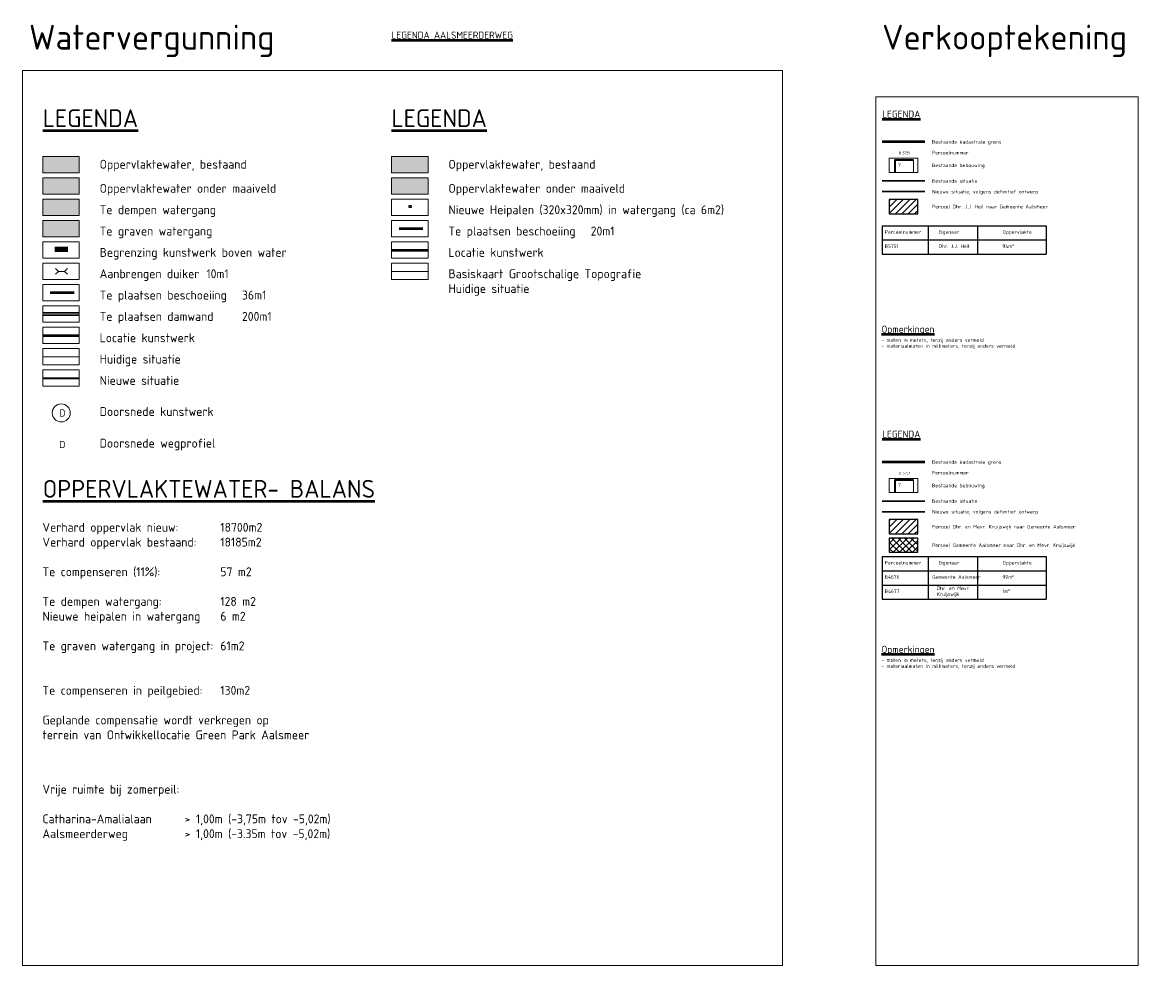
# Model space of a CAD drawing. Header units: metres. Extents: x 115632 to 117830, y 479690 to 480411.
# Tile 11 of 20: x 115872 to 116031, y 480235 to 480368. Entities that reach past the tile are written whole.
import ezdxf
from ezdxf.enums import TextEntityAlignment as Align
from ezdxf.lldxf.tags import DXFTag

# ---------------------------------------------------------------- set-up
doc = ezdxf.new("R2010")
doc.units = ezdxf.units.M
for name, pattern in [('AL-TEKENBLADGRENS', [11.5, 2.5, -1.5, 1, -1.5, 1, -1.5, 2.5]), ('XX-CENTER', [8, 5, -1, 1, -1]), ('XX-HIDDEN', [4, 2, -2])]:
    doc.linetypes.add(name, pattern=pattern)
doc.layers.get('Defpoints').update_dxf_attribs({"lineweight": 18})
for name, color, linetype, lineweight in [('B-WE-GR-GROENVOORZIENING-GV', 252, 'Continuous', 18), ('B-WE-GW-GROND_KLEI-AD', 7, 'Continuous', 18), ('B-WE-OG-TOPOGRAFIE-G', 7, 'Continuous', 18), ('B-WE-OG-TOPOGRAFIE_BEBOUWING-G', 7, 'Continuous', 35), ('B-WE-OG-TOPOGRAFIE_HUISNUMMER-T25', 7, 'Continuous', 25), ('N-PV-GW-WATERGANG_SLOOT-BESTAAND', 152, 'Continuous', 18), ('N-PV-GW-WATERGANG_SLOOT-ONDER MV-A', 30, 'Continuous', 18), ('N-PV-GW-WATERGANG_SLOOT-TE DEMPEN-A', 10, 'Continuous', 18), ('N-PV-GW-WATERGANG_SLOOT-TE GRAVEN-A', 114, 'Continuous', 18), ('N-WE-FC-PAAL-G', 40, 'Continuous', 25), ('N-WE-GK-BESCHOEIING_DAMWAND-GD', 130, 'GK-BESCHOEIING', 50), ('N-WE-KG-GRONDEIGENDOM_HEILOO1-A', 7, 'Continuous', 18), ('N-WE-KW-KUNSTWERK_DUIKER-S', 170, 'Continuous', 25), ('N-WE-KW-KUNSTWERK_KEERCONSTRUCTIE-A', 251, 'Continuous', 30), ('N-WE-KW-KUNSTWERK_KEERCONSTRUCTIE-G', 5, 'Continuous', 30), ('N-WE-OG-TERREIN_TRANSACTIE_AANKOOP-G', 7, 'Continuous', 25), ('N-WE-VH-KANTOPSLUITING_VOORKANTBAND-G', 50, 'Continuous', 35), ('N-WE-VH-MATERIAALGRENS-G', 7, 'XX-HIDDEN', 35), ('X-XX-AL-AANKLEDING-T25', 7, 'Continuous', 25), ('X-XX-AL-AANPIJLING-T25', 7, 'Continuous', 25), ('X-XX-AL-LEGENDA-G', 7, 'Continuous', 18), ('X-XX-AL-LEGENDA-T25', 7, 'Continuous', 25), ('X-XX-AL-LEGENDA-T50', 7, 'Continuous', 50), ('X-XX-AL-T25', 7, 'Continuous', 25), ('X-XX-AL-T50', 7, 'Continuous', 50), ('X-XX-AL-TEKENBLADGRENS-G', 7, 'AL-TEKENBLADGRENS', 50), ('X-XX-AL-VERWIJZING_DOORSNEDE-G', 7, 'XX-CENTER', 18)]:
    doc.layers.add(name, color=color, linetype=linetype, lineweight=lineweight)
doc.layers.add('B-WE-KG-GRENS_PERCEEL-S', color=150, linetype='Continuous', lineweight=25, true_color=0x007fff, plot=False)
doc.layers.add('N-WE-KG-GRENS_KADASTRAAL-GD', color=150, linetype='KG-KADASTRAAL', lineweight=50, true_color=0x007fff)
doc.styles.add('ISOCPEUR', font='isocpeur.ttf', dxfattribs={"height": 500})
doc.styles.add('NLCS-ISO', font='NLCS-ISO.ttf')
doc.styles.add('NLCS-ISO-ANNOTATIEF-T25', font='NLCS-ISO.ttf', dxfattribs={"height": 2.5})
doc.styles.add('NLCS-ISO-M200-T50', font='NLCS-ISO.ttf', dxfattribs={"height": 1})
doc.styles.add('NLCS-ISO-M500-T25', font='NLCS-ISO.ttf', dxfattribs={"height": 1.25})
doc.linetypes.add('GK-BESCHOEIING', pattern='A,30,-5,[1,NLCS.SHX,S=1,R=0,X=0,Y=0],-5', length=40)
tags = doc.linetypes.add('KG-KADASTRAAL', pattern='A,5.5,-2,["K",Standard,S=1.8,R=0,X=0,Y=-0.9],-2,5.5,-2,[5,NLCS.SHX,S=0.75,R=0,X=0,Y=0],-2', length=19).pattern_tags.tags
tags[6] = DXFTag(74, 10)

# ---------------------------------------------------------------- blocks, each defined once
blk = doc.blocks.new('SKW-DUIKER-SO')
at = {"color": 0, "linetype": 'ByBlock', "lineweight": 18}
for points in [[(-1.7, 0.78), (-0.85, 0), (-1.7, -0.77)], [(-0.85, 0), (0.85, 0)], [(1.7, 0.78), (0.85, 0), (1.7, -0.77)]]:
    blk.add_lwpolyline(points, dxfattribs=at)
blk = doc.blocks.new('SKG-PERCEELNUMMER-SO')
at = {"style": 'NLCS-ISO', "oblique": 10, "flags": 1}
blk.add_attdef('GEMEENTECODE', text='', height=1.8, dxfattribs=at).set_placement((0, 2.55), align=Align.MIDDLE_CENTER)
at = {"style": 'NLCS-ISO', "oblique": 10}
blk.add_attdef('SECTIE', text='', height=1.8, dxfattribs=at).set_placement((-0.5, 0), align=Align.MIDDLE_RIGHT)
blk.add_attdef('PERCEELNUMMER', text='', height=1.8, dxfattribs=at).set_placement((0.5, 0), align=Align.MIDDLE_LEFT)

msp = doc.modelspace()

# ---------------------------------------------------------------- hatches: boundary and pattern name
at = {"layer": 'N-PV-GW-WATERGANG_SLOOT-BESTAAND'}
h = msp.add_hatch(color=256, dxfattribs=at)
h.dxf.hatch_style = 1
h.paths.add_polyline_path([(115880.42, 480348.92), (115875.29, 480348.92), (115875.29, 480346.64), (115880.42, 480346.64)])
h = msp.add_hatch(color=256, dxfattribs=at)
h.dxf.hatch_style = 1
h.paths.add_polyline_path([(115929.45, 480348.92), (115924.31, 480348.92), (115924.31, 480346.64), (115929.45, 480346.64)])
at = {"layer": 'N-PV-GW-WATERGANG_SLOOT-ONDER MV-A'}
h = msp.add_hatch(color=256, dxfattribs=at)
h.dxf.hatch_style = 1
h.paths.add_polyline_path([(115880.42, 480345.92), (115875.29, 480345.92), (115875.29, 480343.64), (115880.42, 480343.64)])
h = msp.add_hatch(color=256, dxfattribs=at)
h.dxf.hatch_style = 1
h.paths.add_polyline_path([(115929.45, 480345.92), (115924.31, 480345.92), (115924.31, 480343.64), (115929.45, 480343.64)])
at = {"layer": 'N-PV-GW-WATERGANG_SLOOT-TE DEMPEN-A'}
h = msp.add_hatch(color=256, dxfattribs=at)
h.dxf.hatch_style = 1
h.paths.add_polyline_path([(115880.42, 480342.92), (115875.29, 480342.92), (115875.29, 480340.64), (115880.42, 480340.64)])
at = {"layer": 'N-PV-GW-WATERGANG_SLOOT-TE GRAVEN-A'}
h = msp.add_hatch(color=256, dxfattribs=at)
h.dxf.hatch_style = 1
h.paths.add_polyline_path([(115880.42, 480339.92), (115875.29, 480339.92), (115875.29, 480337.64), (115880.42, 480337.64)])
at = {"layer": 'N-WE-KG-GRONDEIGENDOM_HEILOO1-A'}
h = msp.add_hatch(dxfattribs=at)
h.set_pattern_fill('ANSI31', color=256)
h.set_pattern_definition([(45, (6459.07916, -31603.14896), (-0.44901280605, 0.44901280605), [])])
h.paths.add_polyline_path([(115998.28, 480340.89), (115998.28, 480342.89), (115994.28, 480342.89), (115994.28, 480340.89)])
h = msp.add_hatch(dxfattribs=at)
h.set_pattern_fill('ANSI31', color=256)
h.set_pattern_definition([(45, (6459.07916, -31648.14896), (-0.44901280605, 0.44901280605), [])])
h.paths.add_polyline_path([(115998.28, 480295.89), (115998.28, 480297.89), (115994.28, 480297.89), (115994.28, 480295.89)])
h = msp.add_hatch(dxfattribs=at)
h.set_pattern_fill('ANSI37', color=256)
h.set_pattern_definition([(45, (0, 0), (-0.44901280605, 0.44901280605), []), (135, (0, 0), (-0.44901280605, -0.44901280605), [])])
h.paths.add_polyline_path([(115998.28, 480293.29), (115998.28, 480295.29), (115994.28, 480295.29), (115994.28, 480293.29)])
at = {"layer": 'N-WE-KW-KUNSTWERK_KEERCONSTRUCTIE-A', "transparency": 33554559}
h = msp.add_hatch(color=256, dxfattribs=at)
h.dxf.hatch_style = 1
h.paths.add_polyline_path([(115878.83, 480336.26), (115876.98, 480336.26), (115876.98, 480335.49), (115878.83, 480335.49)])

# ---------------------------------------------------------------- linework, layer by layer
at = {"layer": 'B-WE-GR-GROENVOORZIENING-GV'}
for points in [[(115924.31, 480332.78), (115929.45, 480332.78)], [(115875.29, 480320.78), (115880.42, 480320.78)]]:
    msp.add_lwpolyline(points, dxfattribs=at)
at = {"layer": 'B-WE-GW-GROND_KLEI-AD'}
msp.add_circle((115877.9, 480312.88), 1.27, dxfattribs=at)
at = {"layer": 'B-WE-OG-TOPOGRAFIE-G'}
for p, q in [((115997.7, 480348.43), (115997.7, 480346.68)), ((115997.7, 480303.43), (115997.7, 480301.68))]:
    msp.add_line(p, q, dxfattribs=at)
at = {"layer": 'B-WE-OG-TOPOGRAFIE_BEBOUWING-G'}
for points in [[(115997.7, 480348.43), (115995.06, 480348.43), (115995.06, 480346.68)], [(115997.7, 480303.43), (115995.06, 480303.43), (115995.06, 480301.68)]]:
    msp.add_lwpolyline(points, dxfattribs=at)
at = {"layer": 'Defpoints'}
for points in [[(115872.47, 480235.22), (115979.28, 480235.22), (115979.28, 480361.02), (115872.47, 480361.02)], [(115992.38, 480235.22), (116029.28, 480235.22), (116029.28, 480357.32), (115992.38, 480357.32)]]:
    msp.add_lwpolyline(points, close=True, dxfattribs=at)
at = {"layer": 'N-WE-FC-PAAL-G', "color": 251, "true_color": 0x636466}
msp.add_lwpolyline([(115927.1, 480342.06), (115927.1, 480341.74), (115926.79, 480341.74), (115926.79, 480342.06)], close=True, dxfattribs=at)
at = {"layer": 'N-WE-GK-BESCHOEIING_DAMWAND-GD', "ltscale": 0.1}
for points in [[(115925.38, 480338.81), (115928.74, 480338.81)], [(115876.35, 480329.81), (115879.71, 480329.81)]]:
    msp.add_lwpolyline(points, dxfattribs=at)
at = {"layer": 'N-WE-KG-GRENS_KADASTRAAL-GD', "flags": 128}
for points in [[(115999.28, 480350.98), (115993.28, 480350.98)], [(115999.28, 480305.98), (115993.28, 480305.98)]]:
    msp.add_lwpolyline(points, dxfattribs=at)
at = {"layer": 'N-WE-KW-KUNSTWERK_KEERCONSTRUCTIE-G', "flags": 128}
for points in [[(115875.29, 480326.94), (115880.42, 480326.94)], [(115875.29, 480326.63), (115880.42, 480326.63)]]:
    msp.add_lwpolyline(points, dxfattribs=at)
at = {"layer": 'N-WE-OG-TERREIN_TRANSACTIE_AANKOOP-G'}
for points in [[(115998.28, 480340.89), (115998.28, 480342.89), (115994.28, 480342.89), (115994.28, 480340.89)], [(115998.28, 480295.89), (115998.28, 480297.89), (115994.28, 480297.89), (115994.28, 480295.89)], [(115998.28, 480293.29), (115998.28, 480295.29), (115994.28, 480295.29), (115994.28, 480293.29)]]:
    msp.add_lwpolyline(points, close=True, dxfattribs=at)
for points in [[(115993.28, 480339.19), (116016.35, 480339.19)], [(115993.28, 480339.19), (115993.28, 480335.19)], [(115999.73, 480339.19), (115999.73, 480335.19)], [(116006.7, 480339.19), (116006.7, 480335.19)], [(116016.35, 480339.19), (116016.35, 480335.19)], [(115993.28, 480337.19), (116016.35, 480337.19)], [(115993.28, 480335.19), (116016.35, 480335.19)], [(115993.28, 480292.69), (116016.35, 480292.69)], [(115993.28, 480292.69), (115993.28, 480286.69)], [(115999.73, 480292.69), (115999.73, 480286.69)], [(116006.7, 480292.69), (116006.7, 480286.69)], [(116016.35, 480292.69), (116016.35, 480286.69)], [(115993.28, 480290.69), (116016.35, 480290.69)], [(115993.28, 480288.69), (116016.35, 480288.69)], [(115993.28, 480286.69), (116016.35, 480286.69)]]:
    msp.add_lwpolyline(points, dxfattribs=at)
at = {"layer": 'N-WE-VH-KANTOPSLUITING_VOORKANTBAND-G'}
msp.add_lwpolyline([(115875.29, 480317.78), (115880.42, 480317.78)], dxfattribs=at)
at = {"layer": 'N-WE-VH-MATERIAALGRENS-G', "color": 252, "linetype": 'Continuous', "lineweight": 30}
for p, q in [((115993.28, 480345.49), (115999.28, 480345.49)), ((115993.28, 480300.49), (115999.28, 480300.49))]:
    msp.add_line(p, q, dxfattribs=at)
at = {"layer": 'N-WE-VH-MATERIAALGRENS-G', "color": 1, "linetype": 'Continuous', "lineweight": 30}
for p, q in [((115993.28, 480343.99), (115999.28, 480343.99)), ((115993.28, 480298.99), (115999.28, 480298.99))]:
    msp.add_line(p, q, dxfattribs=at)
at = {"layer": 'X-XX-AL-LEGENDA-G'}
for points in [[(115875.29, 480348.92), (115880.42, 480348.92), (115880.42, 480346.64), (115875.29, 480346.64)], [(115924.31, 480348.92), (115929.45, 480348.92), (115929.45, 480346.64), (115924.31, 480346.64)], [(115994.28, 480346.68), (115994.28, 480348.68), (115998.28, 480348.68), (115998.28, 480346.68), (115994.28, 480346.68)], [(115875.29, 480345.92), (115880.42, 480345.92), (115880.42, 480343.64), (115875.29, 480343.64)], [(115924.31, 480345.92), (115929.45, 480345.92), (115929.45, 480343.64), (115924.31, 480343.64)], [(115875.29, 480342.92), (115880.42, 480342.92), (115880.42, 480340.64), (115875.29, 480340.64)], [(115924.31, 480342.92), (115929.45, 480342.92), (115929.45, 480340.64), (115924.31, 480340.64)], [(115875.29, 480339.92), (115880.42, 480339.92), (115880.42, 480337.64), (115875.29, 480337.64)], [(115924.31, 480339.92), (115929.45, 480339.92), (115929.45, 480337.64), (115924.31, 480337.64)], [(115875.29, 480336.92), (115880.42, 480336.92), (115880.42, 480334.64), (115875.29, 480334.64)], [(115924.31, 480336.92), (115929.45, 480336.92), (115929.45, 480334.64), (115924.31, 480334.64)], [(115875.29, 480333.92), (115880.42, 480333.92), (115880.42, 480331.64), (115875.29, 480331.64)], [(115924.31, 480333.92), (115929.45, 480333.92), (115929.45, 480331.64), (115924.31, 480331.64)], [(115875.29, 480330.92), (115880.42, 480330.92), (115880.42, 480328.64), (115875.29, 480328.64)], [(115875.29, 480327.92), (115880.42, 480327.92), (115880.42, 480325.64), (115875.29, 480325.64)], [(115875.29, 480324.92), (115880.42, 480324.92), (115880.42, 480322.64), (115875.29, 480322.64)], [(115875.29, 480321.92), (115880.42, 480321.92), (115880.42, 480319.64), (115875.29, 480319.64)], [(115875.29, 480318.92), (115880.42, 480318.92), (115880.42, 480316.64), (115875.29, 480316.64)], [(115994.28, 480301.68), (115994.28, 480303.68), (115998.28, 480303.68), (115998.28, 480301.68), (115994.28, 480301.68)]]:
    msp.add_lwpolyline(points, close=True, dxfattribs=at)
at = {"layer": 'X-XX-AL-TEKENBLADGRENS-G', "color": 40, "linetype": 'Continuous'}
for points in [[(115924.31, 480335.78), (115929.45, 480335.78)], [(115875.29, 480323.78), (115880.42, 480323.78)]]:
    msp.add_lwpolyline(points, dxfattribs=at)

# ---------------------------------------------------------------- block references
at = {"layer": 'B-WE-KG-GRENS_PERCEEL-S', "xscale": 0.2, "yscale": 0.2, "zscale": 0.2}
for p in [(115996.03, 480349.42), (115996.03, 480304.42)]:
    msp.add_blockref('SKG-PERCEELNUMMER-SO', p, dxfattribs=at).add_auto_attribs({'PERCEELNUMMER': '5751', 'SECTIE': 'B'})
at = {"layer": 'N-WE-KW-KUNSTWERK_DUIKER-S', "xscale": 0.5, "yscale": 0.5, "zscale": 0.5}
msp.add_blockref('SKW-DUIKER-SO', (115877.95, 480332.78), dxfattribs=at)

# ---------------------------------------------------------------- texts
at = {"layer": 'B-WE-OG-TOPOGRAFIE_HUISNUMMER-T25', "style": 'NLCS-ISO'}
for p in [(115995.17, 480347.5), (115995.17, 480302.5)]:
    msp.add_text(' 7', height=0.5, rotation=360, dxfattribs=at).set_placement(p)
at = {"layer": 'Defpoints', "char_height": 3.5, "attachment_point": 1, "style": 'NLCS-ISO-ANNOTATIEF-T25'}
for s, insert in [('Watervergunning', (115873.37, 480367.45)), ('Verkooptekening', (115993.28, 480367.45))]:
    msp.add_mtext_dynamic_manual_height_columns(s, width=9078.4439, gutter_width=125, heights=[0], dxfattribs=dict(at, insert=insert))
at = {"layer": 'X-XX-AL-AANKLEDING-T25', "char_height": 1.25, "attachment_point": 1, "style": 'NLCS-ISO-M500-T25'}
for s, width, insert in [('Oppervlaktewater, bestaand^I^I^I^I', 49.6144, (115883.3, 480348.46)), ('Oppervlaktewater, bestaand^I^I^I^I', 49.6144, (115932.32, 480348.46)), ('Oppervlaktewater onder maaiveld^I^I^I', 25.9081, (115883.3, 480345.07)), ('Oppervlaktewater onder maaiveld^I^I', 25.9081, (115932.32, 480345.07)), ('Te dempen watergang^I^I^I^I^I', 25.9081, (115883.3, 480342.07)), ('Nieuwe Heipalen (320x320mm) in watergang (ca 6m2) ', 47.5817, (115932.32, 480342.07)), ('Te graven watergang^I^I^I', 35.4919, (115883.3, 480339.07)), ('Te plaatsen beschoeiing^I20m1', 54.2668, (115932.32, 480339.07)), ('Begrenzing kunstwerk boven water ', 35.7275, (115883.3, 480336.07)), ('Locatie kunstwerk^I^I^I^I', 25.9081, (115932.32, 480336.07)), ('Aanbrengen duiker^I10m1', 53.3617, (115883.3, 480333.07)), ('Basiskaart Grootschalige Topografie\\PHuidige situatie^I^I^I^I', 25.9081, (115932.32, 480333.07)), ('Te plaatsen beschoeiing^I36m1', 54.2668, (115883.3, 480330.07)), ('Te plaatsen damwand^I200m1', 46.317, (115883.3, 480327.07)), ('Locatie kunstwerk^I^I^I^I', 25.9081, (115883.3, 480324.07)), ('Huidige situatie^I^I^I^I', 25.9081, (115883.3, 480321.07)), ('Nieuwe situatie^I^I^I^I', 25.9081, (115883.3, 480318.07)), ('Doorsnede kunstwerk^I^I^I^I', 25.9081, (115883.3, 480313.7)), ('Doorsnede wegprofiel^I^I^I^I', 25.9081, (115883.3, 480309.25)), ('Verhard oppervlak nieuw:^I^I18700m2\\PVerhard oppervlak bestaand:^I18185m2\\P\\PTe compenseren (11%):^I^I57 m2\\P\\PTe dempen watergang:^I^I128 m2\\PNieuwe heipalen in watergang^I6 m2\\P\\PTe graven watergang in project:^I61m2\\P\\P\\PTe compenseren in peilgebied: ^I130m2 \\P\\PGeplande compensatie wordt verkregen op \\Pterrein van Ontwikkellocatie Green Park Aalsmeer', 49.6144, (115875.26, 480297.43)), ('Vrije ruimte bij zomerpeil:\\P\\PCatharina-Amalialaan ^I> 1,00m (-3,75m tov -5,02m)\\PAalsmeerderweg^I^I> 1,00m (-3.35m tov -5,02m)', 49.6144, (115875.26, 480260.61))]:
    msp.add_mtext_dynamic_manual_height_columns(s, width=width, gutter_width=2.5, heights=[0], dxfattribs=dict(at, insert=insert))
at = {"layer": 'X-XX-AL-AANPIJLING-T25', "char_height": 0.5, "attachment_point": 1, "style": 'NLCS-ISO-ANNOTATIEF-T25'}
for s, insert, width in [('Perceelnummer', (115993.63, 480338.57), 4.1962), ('Eigenaar', (116001.2, 480338.57), 4.1962), ('Oppervlakte', (116010.18, 480338.57), 4.1962), ('B5751', (115993.63, 480336.57), 4.1962), ('Dhr. J.J. Heil', (116001.2, 480336.57), 4.1962), ('94m²', (116010.18, 480336.57), 4.1962), ('Perceelnummer', (115993.63, 480292.07), 4.1962), ('Eigenaar', (116001.2, 480292.07), 4.1962), ('Oppervlakte', (116010.18, 480292.07), 4.1962), ('B4676', (115993.63, 480290.07), 4.1962), ('Gemeente Aalsmeer', (116000.31, 480290.07), 6.5954), ('99m²', (116010.18, 480290.07), 4.1962), ('B4677', (115993.63, 480288.07), 4.1962), ('Dhr. en Mevr. Kruijswijk', (116000.93, 480288.49), 5.1022), ('1m²', (116010.18, 480288.07), 4.1962)]:
    msp.add_mtext(s, dxfattribs=dict(at, insert=insert, width=width))
at = {"layer": 'X-XX-AL-LEGENDA-T25', "style": 'NLCS-ISO'}
for p in [(116000.28, 480347.68), (116000.28, 480302.68)]:
    msp.add_text('Bestaande bebouwing', height=0.5, rotation=360, dxfattribs=at).set_placement(p, align=Align.MIDDLE_LEFT)
at = {"layer": 'X-XX-AL-LEGENDA-T50', "style": 'NLCS-ISO'}
for p in [(115993.28, 480354.39), (115993.28, 480309.39)]:
    msp.add_text('%%ULEGENDA', height=1, dxfattribs=at).set_placement(p)
at = {"layer": 'X-XX-AL-LEGENDA-T50', "attachment_point": 1, "style": 'NLCS-ISO-M200-T50'}
for s, insert, char_height in [('{\\LLEGENDA AALSMEERDERWEG}', (115924.31, 480366.49), 1), ('{\\LLEGENDA}', (115875.29, 480355.56), 2.5), ('{\\LLEGENDA}', (115924.31, 480355.56), 2.5), ('{\\LOPPERVLAKTEWATER- BALANS}', (115875.29, 480303.46), 2.5)]:
    msp.add_mtext_dynamic_manual_height_columns(s, width=70.895, gutter_width=5, heights=[0], dxfattribs=dict(at, insert=insert, char_height=char_height))
at = {"layer": 'X-XX-AL-T25', "style": 'NLCS-ISO'}
for s, p in [('Bestaande kadastrale grens', (116000.28, 480350.98)), ('Perceelnummer', (116000.28, 480349.48)), ('Bestaande situatie', (116000.28, 480345.49)), ('Nieuwe situatie, volgens definitief ontwerp', (116000.28, 480343.99)), ('Perceel Dhr. J.J. Heil naar Gemeente Aalsmeer', (116000.28, 480341.89)), ('Bestaande kadastrale grens', (116000.28, 480305.98)), ('Perceelnummer', (116000.28, 480304.48)), ('Bestaande situatie', (116000.28, 480300.49)), ('Nieuwe situatie, volgens definitief ontwerp', (116000.28, 480298.99)), ('Perceel Dhr. en Mevr. Kruijswijk naar Gemeente Aalsmeer', (116000.28, 480296.89)), ('Perceel Gemeente Aalsmeer naar Dhr. en Mevr. Kruijswijk', (116000.28, 480294.29))]:
    msp.add_text(s, height=0.5, dxfattribs=at).set_placement(p, align=Align.MIDDLE_LEFT)
at = {"layer": 'X-XX-AL-T25', "char_height": 0.5, "attachment_point": 1, "style": 'NLCS-ISO'}
for insert in [(115993.18, 480323.37), (115993.18, 480278.37)]:
    msp.add_mtext('- maten in meters, tenzij anders vermeld\\P- materiaalmaten in millimeters, tenzij anders vermeld', dxfattribs=dict(at, insert=insert))
at = {"layer": 'X-XX-AL-T50', "style": 'NLCS-ISO'}
for p in [(115993.18, 480324.15), (115993.18, 480279.15)]:
    msp.add_text('%%UOpmerkingen', height=1, dxfattribs=at).set_placement(p)
at = {"layer": 'X-XX-AL-VERWIJZING_DOORSNEDE-G', "char_height": 1, "width": 0.9426, "attachment_point": 1, "rotation": 0.4234, "style": 'ISOCPEUR'}
for insert in [(115877.61, 480313.37), (115877.61, 480308.93)]:
    msp.add_mtext('D', dxfattribs=dict(at, insert=insert))

doc.saveas('drawing.dxf')
